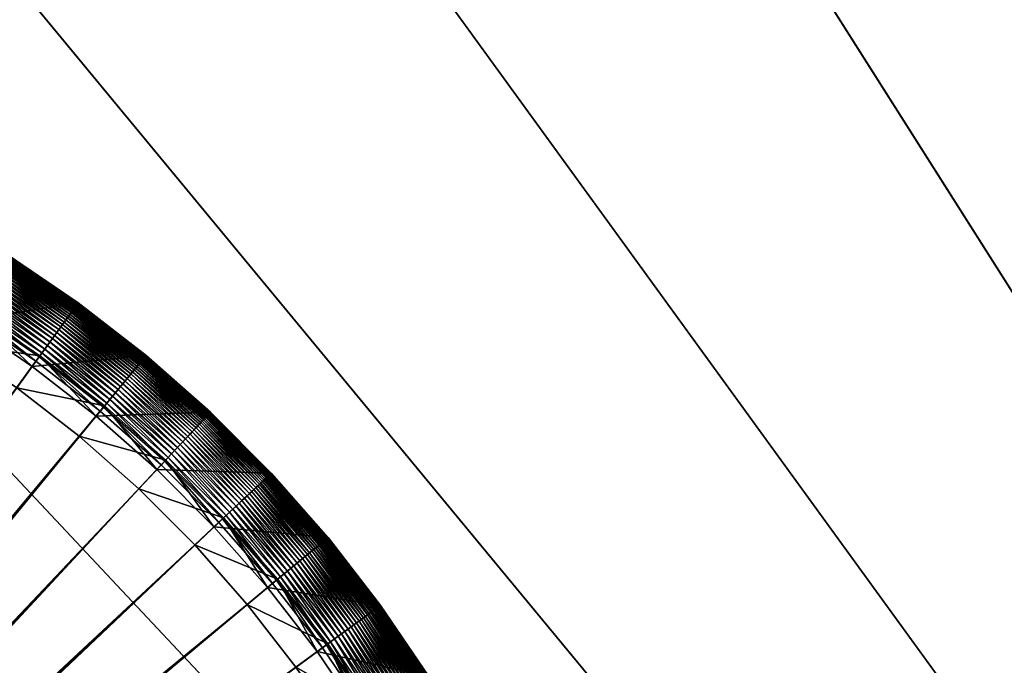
# Model space of a CAD drawing. Header units: millimetres. Extents: x -17.3 to 17.3, y -17.3 to 17.3.
# Tile 246 of 256: x -8.9 to -6.3, y 9 to 10.6. Entities that reach past the tile are written whole.
import ezdxf

# ---------------------------------------------------------------- set-up
doc = ezdxf.new("R2010")
doc.units = ezdxf.units.MM
doc.layers.get('0').update_dxf_attribs({"true_color": 0x5890e1})

msp = doc.modelspace()

# ---------------------------------------------------------------- meshes
at = {"color": 206, "true_color": 0x6c0888}
mesh = msp.add_polyface(dxfattribs=at)
corners = [(0, 16.6892, 33.4678), (0, 0, 33.4678), (-1.0479, 16.6563, 33.4678), (0, 0, 33.9833), (0, 16.2671, 33.8989), (-1.0214, 16.235, 33.8989), (-2.0917, 16.5576, 33.4678), (-2.0388, 16.1388, 33.8989), (-3.1272, 16.3936, 33.4678), (-3.0482, 15.979, 33.8989), (-4.1504, 16.1649, 33.4678), (-4.0455, 15.7561, 33.8989), (-5.1573, 15.8724, 33.4678), (-5.0268, 15.4709, 33.8989), (-6.1437, 15.5172, 33.4678), (-5.9883, 15.1248, 33.8989), (-7.1059, 15.1009, 33.4678), (-6.9262, 14.7189, 33.8989), (-8.0401, 14.6249, 33.4678), (-7.8367, 14.255, 33.8989), (-8.9425, 14.0912, 33.4678), (-8.7164, 13.7348, 33.8989), (-9.8097, 13.5019, 33.4678), (-9.5616, 13.1604, 33.8989), (-10.6381, 12.8593, 33.4678), (-10.3691, 12.534, 33.8989), (-11.4246, 12.1659, 33.4678), (-11.1356, 11.8582, 33.8989), (-11.4698, 12.2141, 33.4685), (-12.1659, 11.4246, 33.4678), (-11.8582, 11.1356, 33.8989), (-11.1979, 11.9245, 35.1652), (-11.9245, 11.1979, 35.1652), (-11.0823, 11.8015, 35.209), (-11.8015, 11.0823, 35.209), (-12.5891, 11.8219, 35.7037), (-12.8593, 10.6381, 33.4678), (-12.534, 10.3691, 33.8989), (-13.5019, 9.8097, 33.4678), (-13.1604, 9.5616, 33.8989), (-14.0912, 8.9425, 33.4678), (-13.7348, 8.7164, 33.8989), (-14.6249, 8.0401, 33.4678), (-14.255, 7.8367, 33.8989), (-15.1009, 7.1059, 33.4678), (-14.7189, 6.9262, 33.8989), (-15.5172, 6.1437, 33.4678), (-15.1248, 5.9883, 33.8989), (-15.8724, 5.1573, 33.4678), (-15.4709, 5.0268, 33.8989), (-16.1649, 4.1504, 33.4678), (-15.7561, 4.0455, 33.8989), (-16.3936, 3.1272, 33.4678), (-15.979, 3.0481, 33.8989), (-16.5576, 2.0917, 33.4678), (-16.1388, 2.0388, 33.8989), (-16.6563, 1.0479, 33.4678), (-16.235, 1.0214, 33.8989), (-16.6892, 0, 33.4678), (-16.2671, 0, 33.8989)]
mesh.append_faces([[corners[k] for k in face] for face in [(0, 1, 2), (2, 1, 6), (6, 1, 8), (8, 1, 10), (10, 1, 12), (12, 1, 14), (14, 1, 16), (16, 1, 18), (18, 1, 20), (20, 1, 22), (22, 1, 24), (24, 1, 26), (26, 1, 29), (27, 32, 30), (31, 34, 32), (33, 35, 34), (29, 1, 36), (36, 1, 38), (38, 1, 40), (40, 1, 42), (42, 1, 44), (44, 1, 46), (46, 1, 48), (48, 1, 50), (50, 1, 52), (52, 1, 54), (54, 1, 56), (56, 1, 58)]], dxfattribs={"vtx0": -1, "color": 206})
mesh.append_faces([[corners[k] for k in face] for face in [(3, 4, 5), (3, 5, 7), (3, 7, 9), (3, 9, 11), (3, 11, 13), (3, 13, 15), (3, 15, 17), (3, 17, 19), (3, 19, 21), (3, 21, 23), (3, 23, 25), (3, 25, 27), (28, 26, 29), (3, 27, 30), (27, 31, 32), (31, 33, 34), (3, 30, 37), (3, 37, 39), (3, 39, 41), (3, 41, 43), (3, 43, 45), (3, 45, 47), (3, 47, 49), (3, 49, 51), (3, 51, 53), (3, 53, 55), (3, 55, 57), (3, 57, 59)]], dxfattribs={"vtx2": -1, "color": 206})
mesh = msp.add_polyface(dxfattribs=at)
corners = [(-10.7792, 10.3814, -8.7449), (-10.765, 7.2672, -8.7449), (-10.5695, 10.3748, -8.7449), (-10.7792, 7.2677, -9.131), (-10.7792, 10.2969, -9.1141), (-10.5748, 10.2905, -9.1141), (-10.7508, 7.2659, -8.7449), (-10.3605, 10.3551, -8.7449), (-10.765, 7.2672, -9.131), (-10.3711, 10.2712, -9.1141), (-10.7367, 7.2637, -8.7449), (-10.1533, 10.3222, -8.7449), (-10.7508, 7.2659, -9.131), (-10.1691, 10.2392, -9.1141), (-10.7228, 7.2605, -8.7449), (-9.9484, 10.2764, -8.7449), (-10.7367, 7.2637, -9.131), (-9.9695, 10.1946, -9.1141), (-10.7091, 7.2566, -8.7449), (-9.7469, 10.2179, -8.7449), (-10.7228, 7.2605, -9.131), (-9.773, 10.1375, -9.1141), (-10.6957, 7.2517, -8.7449), (-9.5495, 10.1468, -8.7449), (-10.7091, 7.2566, -9.131), (-9.5806, 10.0682, -9.1141), (-10.6826, 7.2461, -8.7449), (-9.3568, 10.0635, -8.7449), (-10.6957, 7.2517, -9.131), (-9.3928, 9.987, -9.1141), (-10.6699, 7.2396, -8.7449), (-9.1699, 9.9682, -8.7449), (-10.6826, 7.2461, -9.131), (-9.2106, 9.8941, -9.1141), (-10.6576, 7.2323, -8.7449), (-8.9892, 9.8614, -8.7449), (-10.6699, 7.2396, -9.131), (-9.0345, 9.79, -9.1141), (-8.9751, 9.8836, -8.7461), (-8.8077, 9.7543, -8.7452), (-8.8002, 9.7647, -8.7461), (-8.982, 9.8727, -8.7452), (-8.8156, 9.7434, -8.7449), (-10.6458, 7.2243, -8.7449), (-10.6576, 7.2323, -9.131), (-8.8653, 9.675, -9.1141), (-8.9802, 9.8756, -9.3675), (-8.8057, 9.7571, -9.3675), (-8.8256, 9.7297, -11.5706), (-8.7346, 9.8549, -8.7963), (-8.7385, 9.8496, -8.7898), (-8.5661, 9.7159, -8.7898), (-8.7426, 9.844, -8.7836), (-8.5706, 9.7106, -8.7836), (-8.7469, 9.8379, -8.7778), (-8.5753, 9.7048, -8.7778), (-8.7516, 9.8315, -8.7725), (-8.5804, 9.6987, -8.7725), (-8.7566, 9.8247, -8.7675), (-8.5858, 9.6922, -8.7675), (-8.7619, 9.8174, -8.763), (-8.5915, 9.6853, -8.763), (-8.7674, 9.8097, -8.7589), (-8.5975, 9.6779, -8.7589), (-8.7733, 9.8016, -8.7553), (-8.6039, 9.6702, -8.7553), (-8.7796, 9.7931, -8.7522), (-8.6107, 9.6621, -8.7522), (-8.7861, 9.7841, -8.7497), (-8.6178, 9.6535, -8.7497), (-8.793, 9.7746, -8.7476), (-8.6252, 9.6445, -8.7476), (-8.633, 9.635, -8.7461), (-8.6412, 9.6251, -8.7452), (-8.6498, 9.6148, -8.7449), (-10.6346, 7.2156, -8.7449), (-10.6458, 7.2243, -9.131), (-8.7037, 9.5497, -9.1141), (-8.639, 9.6278, -9.3675), (-8.6606, 9.6017, -11.5706), (-8.7064, 9.8938, -11.7242), (-8.5313, 9.758, -11.7242), (-10.6239, 7.2062, -8.7449), (-8.4924, 9.476, -8.7449), (-10.6346, 7.2156, -9.131), (-8.5502, 9.4144, -9.1141), (-10.6138, 7.1961, -8.7449), (-8.344, 9.3276, -8.7449), (-10.6239, 7.2062, -9.131), (-8.4056, 9.2697, -9.1141), (-10.6044, 7.1854, -8.7449), (-8.2052, 9.1702, -8.7449), (-10.6138, 7.1961, -9.131), (-8.2703, 9.1163, -9.1141), (-10.5956, 7.1741, -8.7449), (-8.0766, 9.0043, -8.7449), (-10.6044, 7.1854, -9.131), (-8.1449, 8.9547, -9.1141)]
mesh.append_faces([[corners[k] for k in face] for face in [(0, 1, 2), (2, 6, 7), (7, 10, 11), (11, 14, 15), (15, 18, 19), (19, 22, 23), (23, 26, 27), (27, 30, 31), (31, 34, 35), (38, 39, 40), (41, 42, 39), (35, 43, 42), (37, 47, 45), (46, 48, 47), (68, 71, 69), (70, 72, 71), (40, 73, 72), (39, 74, 73), (42, 75, 74), (45, 78, 77), (47, 79, 78), (48, 81, 79), (74, 82, 83), (83, 86, 87), (87, 90, 91), (91, 94, 95)]], dxfattribs={"vtx0": -1, "color": 206})
mesh.append_faces([[corners[k] for k in face] for face in [(3, 4, 5), (8, 5, 9), (12, 9, 13), (16, 13, 17), (20, 17, 21), (24, 21, 25), (28, 25, 29), (32, 29, 33), (36, 33, 37), (44, 37, 45), (37, 46, 47), (49, 50, 51), (50, 52, 53), (52, 54, 55), (54, 56, 57), (56, 58, 59), (58, 60, 61), (60, 62, 63), (62, 64, 65), (64, 66, 67), (66, 68, 69), (68, 70, 71), (70, 40, 72), (40, 39, 73), (39, 42, 74), (76, 45, 77), (45, 47, 78), (47, 48, 79), (48, 80, 81), (84, 77, 85), (88, 85, 89), (92, 89, 93), (96, 93, 97)]], dxfattribs={"vtx2": -1, "color": 206})
mesh = msp.add_polyface(dxfattribs=at)
corners = [(-10.7228, 7.2605, -9.131), (-9.773, 10.1375, -9.1141), (-10.7091, 7.2566, -9.131), (-9.7469, 10.2179, -8.7449), (-10.7091, 7.2566, -8.7449), (-10.6957, 7.2517, -8.7449), (-9.5806, 10.0682, -9.1141), (-10.6957, 7.2517, -9.131), (-9.5495, 10.1468, -8.7449), (-10.6826, 7.2461, -8.7449), (-9.3928, 9.987, -9.1141), (-10.6826, 7.2461, -9.131), (-9.3568, 10.0635, -8.7449), (-10.6699, 7.2396, -8.7449), (-9.2106, 9.8941, -9.1141), (-10.6699, 7.2396, -9.131), (-9.1699, 9.9682, -8.7449), (-10.6576, 7.2323, -8.7449), (-9.0345, 9.79, -9.1141), (-10.6576, 7.2323, -9.131), (-8.9892, 9.8614, -8.7449), (-10.6458, 7.2243, -8.7449), (-8.8653, 9.675, -9.1141), (-10.6458, 7.2243, -9.131), (-8.8156, 9.7434, -8.7449), (-10.6346, 7.2156, -8.7449), (-8.7037, 9.5497, -9.1141), (-10.6346, 7.2156, -9.131), (-8.6498, 9.6148, -8.7449), (-10.6239, 7.2062, -8.7449), (-8.5502, 9.4144, -9.1141), (-10.6239, 7.2062, -9.131), (-8.4924, 9.476, -8.7449), (-10.6138, 7.1961, -8.7449), (-8.4056, 9.2697, -9.1141), (-10.6138, 7.1961, -9.131), (-8.344, 9.3276, -8.7449), (-10.6044, 7.1854, -8.7449), (-8.2703, 9.1163, -9.1141), (-10.6044, 7.1854, -9.131), (-8.2052, 9.1702, -8.7449), (-10.5956, 7.1741, -8.7449), (-8.1449, 8.9547, -9.1141), (-10.5956, 7.1741, -9.131), (-8.0766, 9.0043, -8.7449), (-10.5876, 7.1623, -8.7449), (-7.9586, 8.8308, -8.7449), (-8.03, 8.7855, -9.1141), (-10.5876, 7.1623, -9.131), (-10.5804, 7.1501, -8.7449), (-7.8518, 8.6501, -8.7449), (-7.9258, 8.6094, -9.1141), (-10.5804, 7.1501, -9.131), (-10.5739, 7.1374, -8.7449), (-7.7565, 8.4631, -8.7449), (-7.833, 8.4271, -9.1141), (-10.5739, 7.1374, -9.131), (-10.5682, 7.1243, -8.7449), (-7.6732, 8.2705, -8.7449), (-7.7517, 8.2394, -9.1141), (-10.5682, 7.1243, -9.131), (-10.5634, 7.1109, -8.7449), (-7.6021, 8.0731, -8.7449), (-7.6824, 8.0469, -9.1141), (-10.5634, 7.1109, -9.131), (-10.5594, 7.0972, -8.7449), (-7.5435, 7.8715, -8.7449), (-7.6254, 7.8505, -9.1141), (-10.5594, 7.0972, -9.131), (-10.5563, 7.0833, -8.7449), (-7.4977, 7.6667, -8.7449), (-7.5807, 7.6509, -9.1141), (-10.5563, 7.0833, -9.131), (-10.5541, 7.0692, -8.7449), (-7.4649, 7.4594, -8.7449), (-7.5487, 7.4488, -9.1141), (-10.5541, 7.0692, -9.131), (-10.5527, 7.055, -8.7449), (-7.5295, 7.2452, -9.1141), (-10.5527, 7.055, -9.131), (-7.4452, 7.2505, -8.7449), (-10.5523, 7.0407, -8.7449), (-7.5231, 7.0407, -9.1141), (-10.5523, 7.0407, -9.131)]
mesh.append_faces([[corners[k] for k in face] for face in [(0, 1, 2), (2, 6, 7), (7, 10, 11), (11, 14, 15), (15, 18, 19), (19, 22, 23), (23, 26, 27), (27, 30, 31), (31, 34, 35), (35, 38, 39), (39, 42, 43), (44, 45, 46), (43, 47, 48), (46, 49, 50), (48, 51, 52), (50, 53, 54), (52, 55, 56), (54, 57, 58), (56, 59, 60), (58, 61, 62), (60, 63, 64), (62, 65, 66), (64, 67, 68), (66, 69, 70), (68, 71, 72), (70, 73, 74), (72, 75, 76), (76, 78, 79), (79, 82, 83)]], dxfattribs={"vtx0": -1, "color": 206})
mesh.append_faces([[corners[k] for k in face] for face in [(3, 4, 5), (8, 5, 9), (12, 9, 13), (16, 13, 17), (20, 17, 21), (24, 21, 25), (28, 25, 29), (32, 29, 33), (36, 33, 37), (40, 37, 41), (44, 41, 45), (43, 42, 47), (46, 45, 49), (48, 47, 51), (50, 49, 53), (52, 51, 55), (54, 53, 57), (56, 55, 59), (58, 57, 61), (60, 59, 63), (62, 61, 65), (64, 63, 67), (66, 65, 69), (68, 67, 71), (70, 69, 73), (72, 71, 75), (74, 73, 77), (76, 75, 78), (80, 77, 81), (79, 78, 82)]], dxfattribs={"vtx2": -1, "color": 206})
mesh = msp.add_polyface(dxfattribs=at)
corners = [(-9.0803, 10.1311, -11.7242), (-9.0803, 10.1311, -8.9432), (-8.8896, 10.0183, -8.9432), (-8.8896, 10.0183, -11.7242), (-9.0803, 10.1311, -8.9335), (-8.8896, 10.0183, -8.9335), (-9.0805, 10.1308, -8.9239), (-8.8898, 10.018, -8.9239), (-9.0808, 10.1302, -8.9143), (-8.8901, 10.0175, -8.9143), (-9.0812, 10.1294, -8.9048), (-8.8906, 10.0167, -8.9048), (-9.0818, 10.1283, -8.8954), (-8.8913, 10.0156, -8.8954), (-9.0826, 10.1268, -8.8861), (-8.8922, 10.0142, -8.8861), (-9.0836, 10.1251, -8.8769), (-8.8933, 10.0126, -8.8769), (-8.8945, 10.0106, -8.8679), (-9.0847, 10.1231, -8.8679), (-8.896, 10.0083, -8.859), (-9.086, 10.1207, -8.859), (-8.8976, 10.0057, -8.8503), (-9.0875, 10.118, -8.8503), (-8.8995, 10.0028, -8.8419), (-9.0892, 10.1149, -8.8419), (-8.9016, 9.9995, -8.8336), (-9.091, 10.1115, -8.8336), (-8.9039, 9.9959, -8.8256), (-9.0931, 10.1078, -8.8256), (-8.9064, 9.9919, -8.8178), (-9.0954, 10.1036, -8.8178), (-8.9091, 9.9875, -8.8103), (-9.0979, 10.0991, -8.8103), (-8.9121, 9.9828, -8.8031), (-9.1006, 10.0942, -8.8031), (-8.9154, 9.9777, -8.7963), (-9.1035, 10.0889, -8.7963), (-8.9189, 9.9722, -8.7898), (-9.1066, 10.0832, -8.7898), (-8.9226, 9.9663, -8.7836), (-9.11, 10.0771, -8.7836), (-8.9266, 9.96, -8.7778), (-9.1136, 10.0706, -8.7778), (-8.9309, 9.9533, -8.7725), (-9.1174, 10.0636, -8.7725), (-8.9354, 9.9462, -8.7675), (-9.1215, 10.0562, -8.7675), (-8.9402, 9.9386, -8.763), (-9.1258, 10.0484, -8.763), (-8.9453, 9.9306, -8.7589), (-9.1304, 10.04, -8.7589), (-8.9507, 9.9221, -8.7553), (-9.1352, 10.0312, -8.7553), (-8.9563, 9.9132, -8.7522), (-9.1403, 10.022, -8.7522), (-8.9623, 9.9038, -8.7497), (-8.7248, 9.8685, -8.8178), (-8.7278, 9.8643, -8.8103), (-8.7311, 9.8598, -8.8031), (-8.7346, 9.8549, -8.7963), (-8.7385, 9.8496, -8.7898), (-8.7426, 9.844, -8.7836), (-8.7469, 9.8379, -8.7778), (-8.7516, 9.8315, -8.7725), (-8.7566, 9.8247, -8.7675), (-8.7619, 9.8174, -8.763), (-8.7674, 9.8097, -8.7589), (-8.7733, 9.8016, -8.7553), (-8.7796, 9.7931, -8.7522), (-8.7861, 9.7841, -8.7497), (-8.9685, 9.8939, -8.7476), (-8.793, 9.7746, -8.7476), (-8.9751, 9.8836, -8.7461), (-8.8002, 9.7647, -8.7461), (-8.982, 9.8727, -8.7452), (-8.8077, 9.7543, -8.7452), (-8.9892, 9.8614, -8.7449), (-8.8156, 9.7434, -8.7449), (-8.9802, 9.8756, -9.3675), (-8.9983, 9.8471, -11.5706), (-8.8256, 9.7297, -11.5706), (-8.7064, 9.8938, -11.7242)]
mesh.append_faces([[corners[k] for k in face] for face in [(0, 2, 3), (1, 5, 2), (4, 7, 5), (6, 9, 7), (8, 11, 9), (10, 13, 11), (12, 15, 13), (14, 17, 15), (16, 18, 17), (19, 20, 18), (21, 22, 20), (23, 24, 22), (25, 26, 24), (27, 28, 26), (29, 30, 28), (31, 32, 30), (33, 34, 32), (35, 36, 34), (37, 38, 36), (39, 40, 38), (41, 42, 40), (43, 44, 42), (45, 46, 44), (47, 48, 46), (49, 50, 48), (51, 52, 50), (53, 54, 52), (55, 56, 54), (56, 72, 70), (71, 74, 72), (80, 82, 81)]], dxfattribs={"vtx0": -1, "color": 206})
mesh.append_faces([[corners[k] for k in face] for face in [(0, 1, 2), (1, 4, 5), (4, 6, 7), (6, 8, 9), (8, 10, 11), (10, 12, 13), (12, 14, 15), (14, 16, 17), (28, 30, 57), (30, 32, 58), (32, 34, 59), (34, 36, 60), (36, 38, 61), (38, 40, 62), (40, 42, 63), (42, 44, 64), (44, 46, 65), (46, 48, 66), (48, 50, 67), (50, 52, 68), (52, 54, 69), (54, 56, 70), (56, 71, 72), (71, 73, 74), (73, 75, 76), (75, 77, 78), (79, 80, 81), (80, 3, 82)]], dxfattribs={"vtx2": -1, "color": 206})
mesh = msp.add_polyface(dxfattribs=at)
corners = [(-8.8896, 10.0183, -11.7242), (-8.8896, 10.0183, -8.9432), (-8.7064, 9.8938, -8.9432), (-8.7064, 9.8938, -11.7242), (-8.8896, 10.0183, -8.9335), (-8.7064, 9.8938, -8.9335), (-8.8898, 10.018, -8.9239), (-8.7066, 9.8935, -8.9239), (-8.8901, 10.0175, -8.9143), (-8.707, 9.893, -8.9143), (-8.8906, 10.0167, -8.9048), (-8.7075, 9.8922, -8.9048), (-8.8913, 10.0156, -8.8954), (-8.7083, 9.8912, -8.8954), (-8.8922, 10.0142, -8.8861), (-8.7092, 9.8899, -8.8861), (-8.8933, 10.0126, -8.8769), (-8.7104, 9.8883, -8.8769), (-8.8945, 10.0106, -8.8679), (-8.7118, 9.8864, -8.8679), (-8.896, 10.0083, -8.859), (-8.7133, 9.8842, -8.859), (-8.8976, 10.0057, -8.8503), (-8.7152, 9.8817, -8.8503), (-8.8995, 10.0028, -8.8419), (-8.7172, 9.8789, -8.8419), (-8.9016, 9.9995, -8.8336), (-8.7195, 9.8757, -8.8336), (-8.9039, 9.9959, -8.8256), (-8.722, 9.8723, -8.8256), (-8.7248, 9.8685, -8.8178), (-8.9064, 9.9919, -8.8178), (-8.7278, 9.8643, -8.8103), (-8.9091, 9.9875, -8.8103), (-8.7311, 9.8598, -8.8031), (-8.9121, 9.9828, -8.8031), (-8.7346, 9.8549, -8.7963), (-8.9154, 9.9777, -8.7963), (-8.7385, 9.8496, -8.7898), (-8.9189, 9.9722, -8.7898), (-8.7426, 9.844, -8.7836), (-8.9226, 9.9663, -8.7836), (-8.7469, 9.8379, -8.7778), (-8.9266, 9.96, -8.7778), (-8.7516, 9.8315, -8.7725), (-8.9309, 9.9533, -8.7725), (-8.7566, 9.8247, -8.7675), (-8.9354, 9.9462, -8.7675), (-8.7619, 9.8174, -8.763), (-8.9402, 9.9386, -8.763), (-8.7674, 9.8097, -8.7589), (-8.9453, 9.9306, -8.7589), (-8.7733, 9.8016, -8.7553), (-8.9507, 9.9221, -8.7553), (-8.7796, 9.7931, -8.7522), (-8.9563, 9.9132, -8.7522), (-8.7861, 9.7841, -8.7497), (-8.5313, 9.758, -8.9432), (-8.5313, 9.758, -8.9335), (-8.5315, 9.7577, -8.9239), (-8.5319, 9.7572, -8.9143), (-8.5326, 9.7565, -8.9048), (-8.5334, 9.7555, -8.8954), (-8.5344, 9.7543, -8.8861), (-8.5357, 9.7527, -8.8769), (-8.5371, 9.7509, -8.8679), (-8.5389, 9.7489, -8.859), (-8.5408, 9.7465, -8.8503), (-8.5431, 9.7438, -8.8419), (-8.5455, 9.7408, -8.8336), (-8.5483, 9.7375, -8.8256), (-8.5513, 9.7339, -8.8178), (-8.5546, 9.7299, -8.8103), (-8.5581, 9.7256, -8.8031), (-8.562, 9.7209, -8.7963)]
mesh.append_faces([[corners[k] for k in face] for face in [(0, 2, 3), (1, 5, 2), (4, 7, 5), (6, 9, 7), (8, 11, 9), (10, 13, 11), (12, 15, 13), (14, 17, 15), (16, 19, 17), (18, 21, 19), (20, 23, 21), (22, 25, 23), (24, 27, 25), (26, 29, 27), (28, 30, 29), (31, 32, 30), (33, 34, 32), (35, 36, 34), (37, 38, 36), (39, 40, 38), (41, 42, 40), (43, 44, 42), (45, 46, 44), (47, 48, 46), (49, 50, 48), (51, 52, 50), (53, 54, 52), (55, 56, 54)]], dxfattribs={"vtx0": -1, "color": 206})
mesh.append_faces([[corners[k] for k in face] for face in [(0, 1, 2), (1, 4, 5), (4, 6, 7), (6, 8, 9), (8, 10, 11), (10, 12, 13), (12, 14, 15), (14, 16, 17), (16, 18, 19), (18, 20, 21), (20, 22, 23), (22, 24, 25), (24, 26, 27), (26, 28, 29), (3, 2, 57), (2, 5, 58), (5, 7, 59), (7, 9, 60), (9, 11, 61), (11, 13, 62), (13, 15, 63), (15, 17, 64), (17, 19, 65), (19, 21, 66), (21, 23, 67), (23, 25, 68), (25, 27, 69), (27, 29, 70), (29, 30, 71), (30, 32, 72), (32, 34, 73), (34, 36, 74)]], dxfattribs={"vtx2": -1, "color": 206})
mesh = msp.add_polyface(dxfattribs=at)
corners = [(-8.7064, 9.8938, -11.7242), (-8.5313, 9.758, -8.9432), (-8.5313, 9.758, -11.7242), (-8.7064, 9.8938, -8.9432), (-8.5313, 9.758, -8.9335), (-8.7064, 9.8938, -8.9335), (-8.5315, 9.7577, -8.9239), (-8.7066, 9.8935, -8.9239), (-8.5319, 9.7572, -8.9143), (-8.707, 9.893, -8.9143), (-8.5326, 9.7565, -8.9048), (-8.7075, 9.8922, -8.9048), (-8.5334, 9.7555, -8.8954), (-8.7083, 9.8912, -8.8954), (-8.5344, 9.7543, -8.8861), (-8.7092, 9.8899, -8.8861), (-8.5357, 9.7527, -8.8769), (-8.7104, 9.8883, -8.8769), (-8.5371, 9.7509, -8.8679), (-8.7118, 9.8864, -8.8679), (-8.5389, 9.7489, -8.859), (-8.7133, 9.8842, -8.859), (-8.5408, 9.7465, -8.8503), (-8.7152, 9.8817, -8.8503), (-8.5431, 9.7438, -8.8419), (-8.7172, 9.8789, -8.8419), (-8.5455, 9.7408, -8.8336), (-8.7195, 9.8757, -8.8336), (-8.5483, 9.7375, -8.8256), (-8.722, 9.8723, -8.8256), (-8.5513, 9.7339, -8.8178), (-8.7248, 9.8685, -8.8178), (-8.5546, 9.7299, -8.8103), (-8.7278, 9.8643, -8.8103), (-8.5581, 9.7256, -8.8031), (-8.7311, 9.8598, -8.8031), (-8.562, 9.7209, -8.7963), (-8.7346, 9.8549, -8.7963), (-8.5661, 9.7159, -8.7898), (-8.7385, 9.8496, -8.7898), (-8.5706, 9.7106, -8.7836), (-8.7426, 9.844, -8.7836), (-8.5753, 9.7048, -8.7778), (-8.7469, 9.8379, -8.7778), (-8.5804, 9.6987, -8.7725), (-8.7516, 9.8315, -8.7725), (-8.5858, 9.6922, -8.7675), (-8.7566, 9.8247, -8.7675), (-8.5915, 9.6853, -8.763), (-8.7619, 9.8174, -8.763), (-8.5975, 9.6779, -8.7589), (-8.7674, 9.8097, -8.7589), (-8.6039, 9.6702, -8.7553), (-8.7733, 9.8016, -8.7553), (-8.6107, 9.6621, -8.7522), (-8.7796, 9.7931, -8.7522), (-8.6178, 9.6535, -8.7497), (-8.3833, 9.5921, -8.8256), (-8.3866, 9.5887, -8.8178), (-8.3901, 9.5849, -8.8103), (-8.3939, 9.5808, -8.8031), (-8.3981, 9.5764, -8.7963), (-8.4025, 9.5717, -8.7898), (-8.4073, 9.5666, -8.7836), (-8.4124, 9.5612, -8.7778), (-8.4178, 9.5554, -8.7725), (-8.4236, 9.5492, -8.7675), (-8.4298, 9.5427, -8.763), (-8.4363, 9.5357, -8.7589), (-8.4431, 9.5284, -8.7553), (-8.4504, 9.5207, -8.7522), (-8.458, 9.5126, -8.7497), (-8.6252, 9.6445, -8.7476), (-8.466, 9.5041, -8.7476), (-8.633, 9.635, -8.7461), (-8.4744, 9.4951, -8.7461), (-8.6412, 9.6251, -8.7452), (-8.4832, 9.4858, -8.7452), (-8.6498, 9.6148, -8.7449), (-8.4924, 9.476, -8.7449), (-8.7037, 9.5497, -9.1141), (-8.639, 9.6278, -9.3675), (-8.4808, 9.4883, -9.3675), (-8.5502, 9.4144, -9.1141), (-8.6606, 9.6017, -11.5706), (-8.504, 9.4637, -11.5706), (-8.3651, 9.6115, -11.7242)]
mesh.append_faces([[corners[k] for k in face] for face in [(0, 1, 2), (3, 4, 1), (5, 6, 4), (7, 8, 6), (9, 10, 8), (11, 12, 10), (13, 14, 12), (15, 16, 14), (17, 18, 16), (19, 20, 18), (21, 22, 20), (23, 24, 22), (25, 26, 24), (27, 28, 26), (29, 30, 28), (31, 32, 30), (33, 34, 32), (35, 36, 34), (37, 38, 36), (39, 40, 38), (41, 42, 40), (43, 44, 42), (45, 46, 44), (47, 48, 46), (49, 50, 48), (51, 52, 50), (53, 54, 52), (55, 56, 54), (50, 69, 68), (52, 70, 69), (54, 71, 70), (56, 73, 71), (72, 75, 73), (74, 77, 75), (76, 79, 77), (80, 82, 83), (81, 85, 82), (84, 86, 85)]], dxfattribs={"vtx0": -1, "color": 206})
mesh.append_faces([[corners[k] for k in face] for face in [(26, 28, 57), (28, 30, 58), (30, 32, 59), (32, 34, 60), (34, 36, 61), (36, 38, 62), (38, 40, 63), (40, 42, 64), (42, 44, 65), (44, 46, 66), (46, 48, 67), (48, 50, 68), (50, 52, 69), (52, 54, 70), (54, 56, 71), (56, 72, 73), (72, 74, 75), (74, 76, 77), (76, 78, 79), (80, 81, 82), (81, 84, 85), (84, 2, 86)]], dxfattribs={"vtx2": -1, "color": 206})
mesh = msp.add_polyface(dxfattribs=at)
corners = [(-8.5313, 9.758, -11.7242), (-8.5313, 9.758, -8.9432), (-8.3651, 9.6115, -8.9432), (-8.3651, 9.6115, -11.7242), (-8.5313, 9.758, -8.9335), (-8.3652, 9.6115, -8.9335), (-8.5315, 9.7577, -8.9239), (-8.3654, 9.6112, -8.9239), (-8.5319, 9.7572, -8.9143), (-8.3658, 9.6108, -8.9143), (-8.5326, 9.7565, -8.9048), (-8.3665, 9.6101, -8.9048), (-8.5334, 9.7555, -8.8954), (-8.3673, 9.6091, -8.8954), (-8.5344, 9.7543, -8.8861), (-8.3684, 9.608, -8.8861), (-8.5357, 9.7527, -8.8769), (-8.3698, 9.6065, -8.8769), (-8.5371, 9.7509, -8.8679), (-8.3714, 9.6048, -8.8679), (-8.5389, 9.7489, -8.859), (-8.3733, 9.6028, -8.859), (-8.5408, 9.7465, -8.8503), (-8.3754, 9.6006, -8.8503), (-8.5431, 9.7438, -8.8419), (-8.3777, 9.5981, -8.8419), (-8.5455, 9.7408, -8.8336), (-8.3804, 9.5952, -8.8336), (-8.3833, 9.5921, -8.8256), (-8.5483, 9.7375, -8.8256), (-8.3866, 9.5887, -8.8178), (-8.5513, 9.7339, -8.8178), (-8.3901, 9.5849, -8.8103), (-8.5546, 9.7299, -8.8103), (-8.3939, 9.5808, -8.8031), (-8.5581, 9.7256, -8.8031), (-8.3981, 9.5764, -8.7963), (-8.562, 9.7209, -8.7963), (-8.4025, 9.5717, -8.7898), (-8.5661, 9.7159, -8.7898), (-8.4073, 9.5666, -8.7836), (-8.5706, 9.7106, -8.7836), (-8.4124, 9.5612, -8.7778), (-8.5753, 9.7048, -8.7778), (-8.4178, 9.5554, -8.7725), (-8.5804, 9.6987, -8.7725), (-8.4236, 9.5492, -8.7675), (-8.5858, 9.6922, -8.7675), (-8.4298, 9.5427, -8.763), (-8.5915, 9.6853, -8.763), (-8.4363, 9.5357, -8.7589), (-8.2534, 9.4127, -8.7836), (-8.2588, 9.4076, -8.7778), (-8.2646, 9.4021, -8.7725), (-8.2708, 9.3963, -8.7675), (-8.2773, 9.3902, -8.763), (-8.2842, 9.3837, -8.7589), (-8.4431, 9.5284, -8.7553), (-8.2915, 9.3768, -8.7553), (-8.4504, 9.5207, -8.7522), (-8.2992, 9.3696, -8.7522), (-8.458, 9.5126, -8.7497), (-8.3074, 9.362, -8.7497), (-8.466, 9.5041, -8.7476), (-8.3159, 9.354, -8.7476), (-8.4744, 9.4951, -8.7461), (-8.3248, 9.3456, -8.7461), (-8.4832, 9.4858, -8.7452), (-8.3342, 9.3368, -8.7452), (-8.4924, 9.476, -8.7449), (-8.344, 9.3276, -8.7449), (-8.5502, 9.4144, -9.1141), (-8.4808, 9.4883, -9.3675), (-8.3317, 9.3391, -9.3675), (-8.504, 9.4637, -11.5706), (-8.3563, 9.316, -11.5706), (-8.2085, 9.4548, -11.7242)]
mesh.append_faces([[corners[k] for k in face] for face in [(0, 2, 3), (1, 5, 2), (4, 7, 5), (6, 9, 7), (8, 11, 9), (10, 13, 11), (12, 15, 13), (14, 17, 15), (16, 19, 17), (18, 21, 19), (20, 23, 21), (22, 25, 23), (24, 27, 25), (26, 28, 27), (29, 30, 28), (31, 32, 30), (33, 34, 32), (35, 36, 34), (37, 38, 36), (39, 40, 38), (41, 42, 40), (43, 44, 42), (45, 46, 44), (47, 48, 46), (49, 50, 48), (61, 64, 62), (63, 66, 64), (65, 68, 66), (67, 70, 68), (74, 76, 75)]], dxfattribs={"vtx0": -1, "color": 206})
mesh.append_faces([[corners[k] for k in face] for face in [(0, 1, 2), (1, 4, 5), (4, 6, 7), (6, 8, 9), (8, 10, 11), (10, 12, 13), (12, 14, 15), (14, 16, 17), (16, 18, 19), (18, 20, 21), (20, 22, 23), (22, 24, 25), (24, 26, 27), (38, 40, 51), (40, 42, 52), (42, 44, 53), (44, 46, 54), (46, 48, 55), (48, 50, 56), (50, 57, 58), (57, 59, 60), (59, 61, 62), (61, 63, 64), (63, 65, 66), (65, 67, 68), (67, 69, 70), (71, 72, 73), (72, 74, 75), (74, 3, 76)]], dxfattribs={"vtx2": -1, "color": 206})
mesh = msp.add_polyface(dxfattribs=at)
corners = [(-8.3651, 9.6115, -11.7242), (-8.3651, 9.6115, -8.9432), (-8.2085, 9.4548, -8.9432), (-8.2085, 9.4548, -11.7242), (-8.3652, 9.6115, -8.9335), (-8.2085, 9.4548, -8.9335), (-8.3654, 9.6112, -8.9239), (-8.2087, 9.4546, -8.9239), (-8.3658, 9.6108, -8.9143), (-8.2092, 9.4542, -8.9143), (-8.3665, 9.6101, -8.9048), (-8.2099, 9.4535, -8.9048), (-8.3673, 9.6091, -8.8954), (-8.2108, 9.4526, -8.8954), (-8.3684, 9.608, -8.8861), (-8.212, 9.4515, -8.8861), (-8.3698, 9.6065, -8.8769), (-8.2134, 9.4502, -8.8769), (-8.3714, 9.6048, -8.8679), (-8.2151, 9.4486, -8.8679), (-8.3733, 9.6028, -8.859), (-8.2171, 9.4467, -8.859), (-8.3754, 9.6006, -8.8503), (-8.2194, 9.4446, -8.8503), (-8.3777, 9.5981, -8.8419), (-8.2219, 9.4422, -8.8419), (-8.3804, 9.5952, -8.8336), (-8.2247, 9.4396, -8.8336), (-8.3833, 9.5921, -8.8256), (-8.2279, 9.4366, -8.8256), (-8.3866, 9.5887, -8.8178), (-8.2313, 9.4334, -8.8178), (-8.3901, 9.5849, -8.8103), (-8.2351, 9.4299, -8.8103), (-8.3939, 9.5808, -8.8031), (-8.2391, 9.4261, -8.8031), (-8.3981, 9.5764, -8.7963), (-8.2435, 9.4219, -8.7963), (-8.4025, 9.5717, -8.7898), (-8.2483, 9.4175, -8.7898), (-8.2534, 9.4127, -8.7836), (-8.4073, 9.5666, -8.7836), (-8.2588, 9.4076, -8.7778), (-8.4124, 9.5612, -8.7778), (-8.2646, 9.4021, -8.7725), (-8.4178, 9.5554, -8.7725), (-8.2708, 9.3963, -8.7675), (-8.4236, 9.5492, -8.7675), (-8.2773, 9.3902, -8.763), (-8.4298, 9.5427, -8.763), (-8.2842, 9.3837, -8.7589), (-8.4363, 9.5357, -8.7589), (-8.2915, 9.3768, -8.7553), (-8.4431, 9.5284, -8.7553), (-8.2992, 9.3696, -8.7522), (-8.4504, 9.5207, -8.7522), (-8.3074, 9.362, -8.7497), (-8.062, 9.2886, -8.9432), (-8.062, 9.2886, -8.9335), (-8.0622, 9.2884, -8.9239), (-8.0627, 9.288, -8.9143), (-8.0635, 9.2874, -8.9048), (-8.0644, 9.2866, -8.8954), (-8.0657, 9.2856, -8.8861), (-8.0672, 9.2843, -8.8769), (-8.069, 9.2828, -8.8679), (-8.0711, 9.2811, -8.859), (-8.0735, 9.2791, -8.8503), (-8.0762, 9.2769, -8.8419), (-8.0792, 9.2744, -8.8336)]
mesh.append_faces([[corners[k] for k in face] for face in [(0, 2, 3), (1, 5, 2), (4, 7, 5), (6, 9, 7), (8, 11, 9), (10, 13, 11), (12, 15, 13), (14, 17, 15), (16, 19, 17), (18, 21, 19), (20, 23, 21), (22, 25, 23), (24, 27, 25), (26, 29, 27), (28, 31, 29), (30, 33, 31), (32, 35, 33), (34, 37, 35), (36, 39, 37), (38, 40, 39), (41, 42, 40), (43, 44, 42), (45, 46, 44), (47, 48, 46), (49, 50, 48), (51, 52, 50), (53, 54, 52), (55, 56, 54)]], dxfattribs={"vtx0": -1, "color": 206})
mesh.append_faces([[corners[k] for k in face] for face in [(0, 1, 2), (1, 4, 5), (4, 6, 7), (6, 8, 9), (8, 10, 11), (10, 12, 13), (12, 14, 15), (14, 16, 17), (16, 18, 19), (18, 20, 21), (20, 22, 23), (22, 24, 25), (24, 26, 27), (26, 28, 29), (28, 30, 31), (30, 32, 33), (32, 34, 35), (34, 36, 37), (36, 38, 39), (3, 2, 57), (2, 5, 58), (5, 7, 59), (7, 9, 60), (9, 11, 61), (11, 13, 62), (13, 15, 63), (15, 17, 64), (17, 19, 65), (19, 21, 66), (21, 23, 67), (23, 25, 68), (25, 27, 69)]], dxfattribs={"vtx2": -1, "color": 206})
mesh = msp.add_polyface(dxfattribs=at)
corners = [(-8.5502, 9.4144, -9.1141), (-8.3317, 9.3391, -9.3675), (-8.4056, 9.2697, -9.1141), (-8.4808, 9.4883, -9.3675), (-8.3563, 9.316, -11.5706), (-8.2108, 9.4526, -8.8954), (-8.0657, 9.2856, -8.8861), (-8.0644, 9.2866, -8.8954), (-8.212, 9.4515, -8.8861), (-8.0672, 9.2843, -8.8769), (-8.2134, 9.4502, -8.8769), (-8.069, 9.2828, -8.8679), (-8.2151, 9.4486, -8.8679), (-8.0711, 9.2811, -8.859), (-8.2171, 9.4467, -8.859), (-8.0735, 9.2791, -8.8503), (-8.2194, 9.4446, -8.8503), (-8.0762, 9.2769, -8.8419), (-8.2219, 9.4422, -8.8419), (-8.0792, 9.2744, -8.8336), (-8.2247, 9.4396, -8.8336), (-8.2279, 9.4366, -8.8256), (-8.0825, 9.2717, -8.8256), (-8.2313, 9.4334, -8.8178), (-8.0861, 9.2687, -8.8178), (-8.2351, 9.4299, -8.8103), (-8.0901, 9.2654, -8.8103), (-8.2391, 9.4261, -8.8031), (-8.0944, 9.2619, -8.8031), (-8.2435, 9.4219, -8.7963), (-8.099, 9.258, -8.7963), (-8.2483, 9.4175, -8.7898), (-8.104, 9.2539, -8.7898), (-8.2534, 9.4127, -8.7836), (-8.1094, 9.2494, -8.7836), (-8.2588, 9.4076, -8.7778), (-8.1152, 9.2447, -8.7778), (-8.2646, 9.4021, -8.7725), (-8.1213, 9.2396, -8.7725), (-8.2708, 9.3963, -8.7675), (-8.1278, 9.2342, -8.7675), (-8.2773, 9.3902, -8.763), (-8.1347, 9.2285, -8.763), (-8.2842, 9.3837, -8.7589), (-8.142, 9.2224, -8.7589), (-8.2915, 9.3768, -8.7553), (-8.1498, 9.216, -8.7553), (-8.2992, 9.3696, -8.7522), (-8.1579, 9.2093, -8.7522), (-8.3074, 9.362, -8.7497), (-8.1665, 9.2022, -8.7497), (-8.3159, 9.354, -8.7476), (-8.1755, 9.1947, -8.7476), (-8.3248, 9.3456, -8.7461), (-8.1849, 9.1869, -8.7461), (-8.3342, 9.3368, -8.7452), (-8.1948, 9.1787, -8.7452), (-8.344, 9.3276, -8.7449), (-8.2052, 9.1702, -8.7449), (-8.1922, 9.1809, -9.3675), (-8.2703, 9.1163, -9.1141), (-8.2182, 9.1594, -11.5706), (-8.2085, 9.4548, -11.7242), (-8.062, 9.2886, -11.7242), (-8.0359, 9.0339, -8.7497), (-8.0454, 9.027, -8.7476), (-8.0553, 9.0198, -8.7461), (-8.0657, 9.0122, -8.7452), (-8.0766, 9.0043, -8.7449), (-8.0902, 8.9944, -11.5706)]
mesh.append_faces([[corners[k] for k in face] for face in [(0, 1, 2), (3, 4, 1), (5, 6, 7), (8, 9, 6), (10, 11, 9), (12, 13, 11), (14, 15, 13), (16, 17, 15), (18, 19, 17), (20, 22, 19), (21, 24, 22), (23, 26, 24), (25, 28, 26), (27, 30, 28), (29, 32, 30), (31, 34, 32), (33, 36, 34), (35, 38, 36), (37, 40, 38), (39, 42, 40), (41, 44, 42), (43, 46, 44), (45, 48, 46), (47, 50, 48), (49, 52, 50), (51, 54, 52), (53, 56, 54), (55, 58, 56), (2, 59, 60), (1, 61, 59), (4, 63, 61)]], dxfattribs={"vtx0": -1, "color": 206})
mesh.append_faces([[corners[k] for k in face] for face in [(20, 21, 22), (21, 23, 24), (23, 25, 26), (25, 27, 28), (27, 29, 30), (29, 31, 32), (31, 33, 34), (33, 35, 36), (35, 37, 38), (37, 39, 40), (39, 41, 42), (41, 43, 44), (43, 45, 46), (45, 47, 48), (47, 49, 50), (49, 51, 52), (51, 53, 54), (53, 55, 56), (55, 57, 58), (2, 1, 59), (1, 4, 61), (4, 62, 63), (48, 50, 64), (50, 52, 65), (52, 54, 66), (54, 56, 67), (56, 58, 68), (59, 61, 69)]], dxfattribs={"vtx2": -1, "color": 206})
mesh = msp.add_polyface(dxfattribs=at)
corners = [(-8.2085, 9.4548, -11.7242), (-8.062, 9.2886, -8.9432), (-8.062, 9.2886, -11.7242), (-8.2085, 9.4548, -8.9432), (-8.062, 9.2886, -8.9335), (-8.2085, 9.4548, -8.9335), (-8.0622, 9.2884, -8.9239), (-8.2087, 9.4546, -8.9239), (-8.0627, 9.288, -8.9143), (-8.2092, 9.4542, -8.9143), (-8.0635, 9.2874, -8.9048), (-8.2099, 9.4535, -8.9048), (-8.0644, 9.2866, -8.8954), (-7.9262, 9.1136, -8.9432), (-7.9262, 9.1136, -11.7242), (-7.9262, 9.1136, -8.9335), (-7.9265, 9.1134, -8.9239), (-7.927, 9.113, -8.9143), (-7.9277, 9.1125, -8.9048), (-7.9288, 9.1117, -8.8954), (-8.0657, 9.2856, -8.8861), (-7.9301, 9.1108, -8.8861), (-8.0672, 9.2843, -8.8769), (-7.9317, 9.1096, -8.8769), (-8.069, 9.2828, -8.8679), (-7.9336, 9.1082, -8.8679), (-8.0711, 9.2811, -8.859), (-7.9358, 9.1066, -8.859), (-8.0735, 9.2791, -8.8503), (-7.9383, 9.1048, -8.8503), (-8.0762, 9.2769, -8.8419), (-7.9411, 9.1028, -8.8419), (-8.0792, 9.2744, -8.8336), (-7.9442, 9.1005, -8.8336), (-8.0825, 9.2717, -8.8256), (-7.9477, 9.098, -8.8256), (-8.0861, 9.2687, -8.8178), (-7.9515, 9.0952, -8.8178), (-8.0901, 9.2654, -8.8103), (-7.9557, 9.0922, -8.8103), (-8.0944, 9.2619, -8.8031), (-7.9602, 9.0889, -8.8031), (-8.099, 9.258, -8.7963), (-7.9651, 9.0853, -8.7963), (-8.104, 9.2539, -8.7898), (-7.9703, 9.0815, -8.7898), (-8.1094, 9.2494, -8.7836), (-7.976, 9.0774, -8.7836), (-8.1152, 9.2447, -8.7778), (-7.982, 9.073, -8.7778), (-8.1213, 9.2396, -8.7725), (-7.9885, 9.0683, -8.7725), (-8.1278, 9.2342, -8.7675), (-7.9953, 9.0634, -8.7675), (-8.1347, 9.2285, -8.763), (-8.0026, 9.0581, -8.763), (-8.142, 9.2224, -8.7589), (-8.0102, 9.0525, -8.7589), (-8.1498, 9.216, -8.7553), (-8.0184, 9.0466, -8.7553), (-8.1579, 9.2093, -8.7522), (-8.0269, 9.0404, -8.7522), (-8.2182, 9.1594, -11.5706)]
mesh.append_faces([[corners[k] for k in face] for face in [(0, 1, 2), (3, 4, 1), (5, 6, 4), (7, 8, 6), (9, 10, 8), (11, 12, 10), (2, 13, 14), (1, 15, 13), (4, 16, 15), (6, 17, 16), (8, 18, 17), (10, 19, 18), (12, 21, 19), (20, 23, 21), (22, 25, 23), (24, 27, 25), (26, 29, 27), (28, 31, 29), (30, 33, 31), (32, 35, 33), (34, 37, 35), (36, 39, 37), (38, 41, 39), (40, 43, 41), (42, 45, 43), (44, 47, 45), (46, 49, 47), (48, 51, 49), (50, 53, 51), (52, 55, 53), (54, 57, 55), (56, 59, 57)]], dxfattribs={"vtx0": -1, "color": 206})
mesh.append_faces([[corners[k] for k in face] for face in [(2, 1, 13), (1, 4, 15), (4, 6, 16), (6, 8, 17), (8, 10, 18), (10, 12, 19), (12, 20, 21), (20, 22, 23), (22, 24, 25), (24, 26, 27), (26, 28, 29), (28, 30, 31), (30, 32, 33), (32, 34, 35), (34, 36, 37), (36, 38, 39), (38, 40, 41), (40, 42, 43), (42, 44, 45), (44, 46, 47), (46, 48, 49), (48, 50, 51), (50, 52, 53), (52, 54, 55), (54, 56, 57), (56, 58, 59), (58, 60, 61), (62, 2, 14)]], dxfattribs={"vtx2": -1, "color": 206})
mesh = msp.add_polyface(dxfattribs=at)
corners = [(-8.1498, 9.216, -8.7553), (-8.0269, 9.0404, -8.7522), (-8.0184, 9.0466, -8.7553), (-8.1579, 9.2093, -8.7522), (-8.0359, 9.0339, -8.7497), (-8.1665, 9.2022, -8.7497), (-8.0454, 9.027, -8.7476), (-8.1755, 9.1947, -8.7476), (-8.0553, 9.0198, -8.7461), (-8.1849, 9.1869, -8.7461), (-8.0657, 9.0122, -8.7452), (-8.1948, 9.1787, -8.7452), (-8.0766, 9.0043, -8.7449), (-8.2703, 9.1163, -9.1141), (-8.1922, 9.1809, -9.3675), (-8.0629, 9.0143, -9.3675), (-8.1449, 8.9547, -9.1141), (-8.0902, 8.9944, -11.5706), (-8.2182, 9.1594, -11.5706), (-7.9262, 9.1136, -11.7242), (-7.9265, 9.1134, -8.9239), (-7.927, 9.113, -8.9143), (-7.8025, 8.9298, -8.9143), (-7.9277, 9.1125, -8.9048), (-7.8033, 8.9293, -8.9048), (-7.9288, 9.1117, -8.8954), (-7.8044, 8.9286, -8.8954), (-7.9301, 9.1108, -8.8861), (-7.8057, 8.9278, -8.8861), (-7.9317, 9.1096, -8.8769), (-7.8074, 8.9267, -8.8769), (-7.9336, 9.1082, -8.8679), (-7.8094, 8.9255, -8.8679), (-7.9358, 9.1066, -8.859), (-7.8117, 8.924, -8.859), (-7.9383, 9.1048, -8.8503), (-7.8143, 8.9224, -8.8503), (-7.9411, 9.1028, -8.8419), (-7.8172, 8.9205, -8.8419), (-7.9442, 9.1005, -8.8336), (-7.8205, 8.9184, -8.8336), (-7.9477, 9.098, -8.8256), (-7.8241, 8.9161, -8.8256), (-7.9515, 9.0952, -8.8178), (-7.8281, 8.9136, -8.8178), (-7.9557, 9.0922, -8.8103), (-7.8324, 8.9108, -8.8103), (-7.9602, 9.0889, -8.8031), (-7.8372, 8.9078, -8.8031), (-7.9651, 9.0853, -8.7963), (-7.8423, 8.9046, -8.7963), (-7.9703, 9.0815, -8.7898), (-7.8477, 8.9011, -8.7898), (-7.976, 9.0774, -8.7836), (-7.8536, 8.8974, -8.7836), (-7.982, 9.073, -8.7778), (-7.8599, 8.8934, -8.7778), (-7.9885, 9.0683, -8.7725), (-7.8667, 8.8891, -8.7725), (-7.9953, 9.0634, -8.7675), (-7.8738, 8.8846, -8.7675), (-8.0026, 9.0581, -8.763), (-7.8814, 8.8798, -8.763), (-8.0102, 9.0525, -8.7589), (-7.8894, 8.8747, -8.7589), (-7.8979, 8.8693, -8.7553), (-7.9068, 8.8636, -8.7522), (-7.9162, 8.8577, -8.7497), (-7.926, 8.8514, -8.7476), (-7.9364, 8.8448, -8.7461), (-7.9473, 8.838, -8.7452), (-7.9586, 8.8308, -8.7449), (-7.9443, 8.8398, -9.3675), (-8.03, 8.7855, -9.1141), (-7.9729, 8.8217, -11.5706), (-7.8017, 8.9304, -11.7242)]
mesh.append_faces([[corners[k] for k in face] for face in [(0, 1, 2), (3, 4, 1), (5, 6, 4), (7, 8, 6), (9, 10, 8), (11, 12, 10), (13, 15, 16), (14, 17, 15), (18, 19, 17), (49, 52, 50), (51, 54, 52), (53, 56, 54), (55, 58, 56), (57, 60, 58), (59, 62, 60), (61, 64, 62), (63, 65, 64), (2, 66, 65), (1, 67, 66), (4, 68, 67), (6, 69, 68), (8, 70, 69), (10, 71, 70), (16, 72, 73), (15, 74, 72), (17, 75, 74)]], dxfattribs={"vtx0": -1, "color": 206})
mesh.append_faces([[corners[k] for k in face] for face in [(13, 14, 15), (20, 21, 22), (21, 23, 24), (23, 25, 26), (25, 27, 28), (27, 29, 30), (29, 31, 32), (31, 33, 34), (33, 35, 36), (35, 37, 38), (37, 39, 40), (39, 41, 42), (41, 43, 44), (43, 45, 46), (45, 47, 48), (47, 49, 50), (49, 51, 52), (51, 53, 54), (53, 55, 56), (55, 57, 58), (57, 59, 60), (59, 61, 62), (61, 63, 64), (63, 2, 65), (2, 1, 66), (1, 4, 67), (4, 6, 68), (6, 8, 69), (8, 10, 70), (10, 12, 71), (16, 15, 72), (15, 17, 74), (17, 19, 75)]], dxfattribs={"vtx2": -1, "color": 206})
mesh = msp.add_polyface(dxfattribs=at)
corners = [(-7.9262, 9.1136, -11.7242), (-7.9262, 9.1136, -8.9432), (-7.8017, 8.9304, -8.9432), (-7.8017, 8.9304, -11.7242), (-7.9262, 9.1136, -8.9335), (-7.8017, 8.9303, -8.9335), (-7.9265, 9.1134, -8.9239), (-7.802, 8.9302, -8.9239), (-7.8025, 8.9298, -8.9143), (-7.927, 9.113, -8.9143), (-7.8033, 8.9293, -8.9048), (-7.9277, 9.1125, -8.9048), (-7.8044, 8.9286, -8.8954), (-7.9288, 9.1117, -8.8954), (-7.8057, 8.9278, -8.8861), (-7.9301, 9.1108, -8.8861), (-7.8074, 8.9267, -8.8769), (-7.9317, 9.1096, -8.8769), (-7.8094, 8.9255, -8.8679), (-7.9336, 9.1082, -8.8679), (-7.8117, 8.924, -8.859), (-7.9358, 9.1066, -8.859), (-7.8143, 8.9224, -8.8503), (-7.9383, 9.1048, -8.8503), (-7.8172, 8.9205, -8.8419), (-7.9411, 9.1028, -8.8419), (-7.8205, 8.9184, -8.8336), (-7.9442, 9.1005, -8.8336), (-7.8241, 8.9161, -8.8256), (-7.9477, 9.098, -8.8256), (-7.8281, 8.9136, -8.8178), (-7.9515, 9.0952, -8.8178), (-7.8324, 8.9108, -8.8103), (-7.9557, 9.0922, -8.8103), (-7.8372, 8.9078, -8.8031), (-7.9602, 9.0889, -8.8031), (-7.8423, 8.9046, -8.7963), (-7.6889, 8.7397, -8.9432), (-7.6889, 8.7397, -11.7242), (-7.6889, 8.7397, -8.9335), (-7.6892, 8.7395, -8.9239), (-7.6897, 8.7392, -8.9143), (-7.6906, 8.7387, -8.9048), (-7.6917, 8.7381, -8.8954), (-7.6931, 8.7373, -8.8861), (-7.6949, 8.7364, -8.8769), (-7.6969, 8.7353, -8.8679), (-7.6993, 8.734, -8.859), (-7.702, 8.7325, -8.8503), (-7.705, 8.7308, -8.8419), (-7.7084, 8.7289, -8.8336), (-7.7122, 8.7269, -8.8256), (-7.7163, 8.7246, -8.8178), (-7.7208, 8.7221, -8.8103), (-7.7257, 8.7194, -8.8031), (-7.731, 8.7165, -8.7963), (-7.8477, 8.9011, -8.7898), (-7.7367, 8.7134, -8.7898), (-7.8536, 8.8974, -8.7836), (-7.7428, 8.71, -8.7836), (-7.8599, 8.8934, -8.7778), (-7.7494, 8.7064, -8.7778), (-7.8667, 8.8891, -8.7725), (-7.7563, 8.7026, -8.7725), (-7.8738, 8.8846, -8.7675), (-7.7638, 8.6985, -8.7675), (-7.8814, 8.8798, -8.763), (-7.7716, 8.6942, -8.763), (-7.8894, 8.8747, -8.7589), (-7.7799, 8.6896, -8.7589), (-7.8979, 8.8693, -8.7553), (-7.7887, 8.6848, -8.7553), (-7.9068, 8.8636, -8.7522), (-7.798, 8.6797, -8.7522), (-7.9162, 8.8577, -8.7497), (-7.8077, 8.6743, -8.7497), (-7.9729, 8.8217, -11.5706)]
mesh.append_faces([[corners[k] for k in face] for face in [(0, 2, 3), (1, 5, 2), (4, 7, 5), (6, 8, 7), (9, 10, 8), (11, 12, 10), (13, 14, 12), (15, 16, 14), (17, 18, 16), (19, 20, 18), (21, 22, 20), (23, 24, 22), (25, 26, 24), (27, 28, 26), (29, 30, 28), (31, 32, 30), (33, 34, 32), (35, 36, 34), (3, 37, 38), (2, 39, 37), (5, 40, 39), (7, 41, 40), (8, 42, 41), (10, 43, 42), (12, 44, 43), (14, 45, 44), (16, 46, 45), (18, 47, 46)]], dxfattribs={"vtx0": -1, "color": 206})
mesh.append_faces([[corners[k] for k in face] for face in [(0, 1, 2), (1, 4, 5), (4, 6, 7), (3, 2, 37), (2, 5, 39), (5, 7, 40), (7, 8, 41), (8, 10, 42), (10, 12, 43), (12, 14, 44), (14, 16, 45), (16, 18, 46), (18, 20, 47), (20, 22, 48), (22, 24, 49), (24, 26, 50), (26, 28, 51), (28, 30, 52), (30, 32, 53), (32, 34, 54), (34, 36, 55), (36, 56, 57), (56, 58, 59), (58, 60, 61), (60, 62, 63), (62, 64, 65), (64, 66, 67), (66, 68, 69), (68, 70, 71), (70, 72, 73), (72, 74, 75), (76, 3, 38)]], dxfattribs={"vtx2": -1, "color": 206})

doc.saveas('drawing.dxf')
